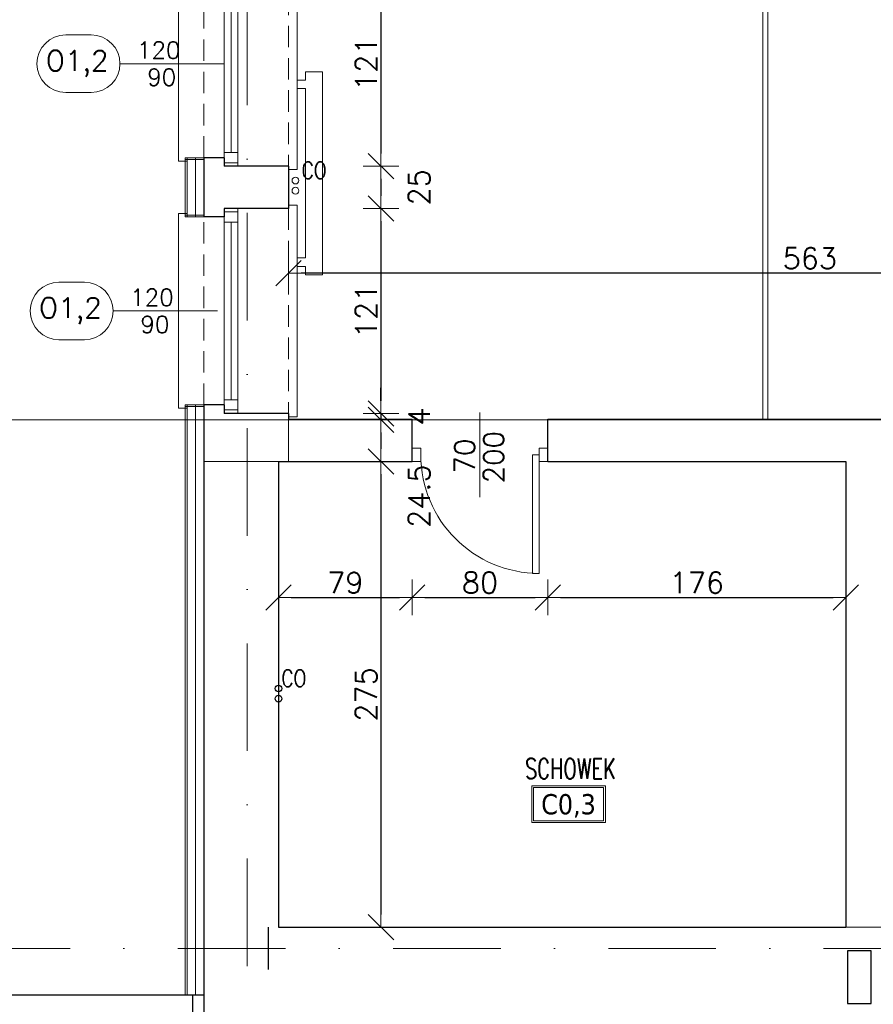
# Model space of a CAD drawing. Header units: millimetres. Extents: x 23192 to 177760, y -399809 to -79279.
# Tile 107 of 256: x 51858 to 52362, y -197460 to -196879. Entities that reach past the tile are written whole.
import ezdxf
from ezdxf.enums import TextEntityAlignment as Align

# ---------------------------------------------------------------- set-up
doc = ezdxf.new("R2010")
doc.units = ezdxf.units.MM
for name, pattern in [('6279-A-FP00$0$DASHED', [0.75, 0.5, -0.25]), ('DASHDOT', [25.4, 12.7, -6.35, 0, -6.35]), ('HIDDEN', [9.525, 6.35, -3.175])]:
    doc.linetypes.add(name, pattern=pattern)
doc.layers.get('0').update_dxf_attribs({"lineweight": 0})
for name, color, linetype, lineweight in [('!! 0_ Istn-okna', 6, 'Continuous', 13), ('!! 0_ Istn-sciany', 3, 'Continuous', 30), ('!! 0_ Istn-widok', 1, 'Continuous', 15), ('!! 0_Istn-armatura', 6, 'Continuous', 9), ('!! 0_Istn-cienka', 4, 'Continuous', 9), ('!! 0_Istn-drzwi', 1, 'Continuous', 13), ('!! 0_Opis_okna', 8, 'Continuous', 15), ('!! 0_Opis_pom', 9, 'Continuous', 13), ('!! 1_ tynk zewn  - nowy', 21, 'Continuous', 20), ('!! 2_ remont Ocieplenie', 4, 'ZIGZAG', 5), ('!! wymiary osi', 250, 'Continuous', 9), ('0-osie-liniA', 14, 'DASHDOT', 5)]:
    doc.layers.add(name, color=color, linetype=linetype, lineweight=lineweight)
doc.layers.add('!! 0_Istn-grzejniki', color=7, linetype='Continuous', lineweight=0, plot=False)
doc.layers.add('!! 0_ramki', color=66, linetype='Continuous', lineweight=9, plot=False)
doc.layers.add('!! 0_opis pionów', color=4, linetype='Continuous')
doc.layers.add('!! 1_ widok', color=4, linetype='Continuous')
doc.styles.add('ARCHETYP', font='romans.shx', dxfattribs={"height": 15})
doc.styles.add('ARIAL', font='tahoma.ttf')
doc.styles.add('TXT', font='simplex.shx')
doc.linetypes.add('ZIGZAG', pattern='A,0.00254,-5.08,[131,ltypeshp.shx,S=5.08,R=0,X=-5.08,Y=0],-10.16,[131,ltypeshp.shx,S=5.08,R=180,X=5.08,Y=0],-5.08', length=20.32254)
doc.dimstyles.new('DIM50', dxfattribs={"dimscale": 5, "dimtxt": 2.5, "dimasz": 1.5, "dimexe": 0, "dimexo": 0, "dimgap": 0.5, "dimtad": 1, "dimdec": 4, "dimrnd": 0.5, "dimdsep": 46, "dimtxsty": 'TXT', "dimblk1": 'TICK1', "dimblk2": 'TICK1', "dimsah": 1, "dimcen": 0, "dimse1": 1, "dimse2": 1, "dimclrd": 1, "dimclre": 7, "dimclrt": 9, "dimadec": 0, "dimazin": 0, "dimtfac": 1, "dimtdec": 4, "dimtmove": 2, "dimatfit": 3, "dimldrblk": 'TICK1', "dimfxl": 1, "dimtolj": 1, "dimarcsym": 0})

# ---------------------------------------------------------------- blocks, each defined once
blk = doc.blocks.new('BLOK OSI')
at = {"layer": '!! 1_ widok'}
blk.add_lwpolyline([(52004.71142, -197477.5883), (52004.71142, -197502.5883)], dxfattribs=at)
at = {"layer": '0-osie-liniA', "ltscale": 5}
for points in [[(51992.21142, -199661.23318), (51992.21142, -193642.4104)], [(51570.03302, -197490.0883), (53810.60983, -197490.0883)]]:
    blk.add_lwpolyline(points, dxfattribs=at)
blk = doc.blocks.new('1_ok-opis')
blk.add_line((0, 111.61), (0, 50))
for points in [[(-17, 128.61), (-17, 143.61)], [(17, 128.61), (17, 143.61)]]:
    blk.add_lwpolyline(points)
for centre, start, end in [((0, 143.61), 0, 180), ((0, 128.61), 180, 0)]:
    blk.add_arc(centre, 17, start, end)
at = {"style": 'ARCHETYP'}
for tag, height, rotation, p in [('NR', 12, 90, (0, 136.9)), ('NR', 12, 270, (0, 136.9)), ('SZEROKOŚĆ', 10, 270, (8, 78.29)), ('SZEROKOŚĆ', 10, 90, (-8, 78.29)), ('WYSOKOŚĆ', 10, 270, (-8, 78.29)), ('WYSOKOŚĆ', 10, 90, (8, 78.29))]:
    blk.add_attdef(tag, text='', height=height, rotation=rotation, dxfattribs=at).set_placement(p, align=Align.MIDDLE)
blk = doc.blocks.new('TICK1')
at = {"color": 2}
blk.add_line((-1, -1), (1, 1), dxfattribs=at)
at = {"color": 0}
for p, q in [((0, -1.4), (0, 1.4)), ((0, 0), (-1, 0))]:
    blk.add_line(p, q, dxfattribs=at)
blk = doc.blocks.new('*D2511')
at = {"layer": '!! wymiary osi', "color": 1, "lineweight": -2, "transparency": 16777216}
blk.add_line((51709.45, -197122.34), (51709.45, -197133.5), dxfattribs=at)
at = {"layer": 'DEFPOINTS', "color": 0, "transparency": 16777216}
for p in [(52016.71, -197114.84), (51709.45, -197141), (52010.71, -197141)]:
    blk.add_point(p, dxfattribs=at)
at = {"layer": '!! wymiary osi', "color": 1, "lineweight": -2, "transparency": 16777216, "xscale": 7.5, "yscale": 7.5, "zscale": 7.5}
for p, rotation in [((51709.45, -197114.84), 90), ((51709.45, -197141), 270)]:
    blk.add_blockref('TICK1', p, dxfattribs=dict(at, rotation=rotation))
at = {"layer": '!! wymiary osi', "color": 9, "transparency": 16777216, "insert": (51700.7, -197127.92), "char_height": 12.5, "attachment_point": 5, "rotation": 90, "style": 'TXT'}
blk.add_mtext('\\A1;26', dxfattribs=at)
blk = doc.blocks.new('*D2512')
at = {"layer": '!! wymiary osi', "color": 1, "lineweight": -2, "transparency": 16777216}
blk.add_line((51709.45, -197148.5), (51709.45, -197407.09), dxfattribs=at)
at = {"layer": 'DEFPOINTS', "color": 0, "transparency": 16777216}
for p in [(52010.71, -197141), (51709.45, -197414.59), (52010.71, -197414.59)]:
    blk.add_point(p, dxfattribs=at)
at = {"layer": '!! wymiary osi', "color": 1, "lineweight": -2, "transparency": 16777216, "xscale": 7.5, "yscale": 7.5, "zscale": 7.5}
for p, rotation in [((51709.45, -197141), 90), ((51709.45, -197414.59), 270)]:
    blk.add_blockref('TICK1', p, dxfattribs=dict(at, rotation=rotation))
at = {"layer": '!! wymiary osi', "color": 9, "transparency": 16777216, "insert": (51700.7, -197277.8), "char_height": 12.5, "attachment_point": 5, "rotation": 90, "style": 'TXT'}
blk.add_mtext('\\A1;273.5', dxfattribs=at)
blk = doc.blocks.new('*D2513')
at = {"layer": '!! wymiary osi', "color": 1, "lineweight": -2, "transparency": 16777216}
blk.add_line((51709.45, -197422.09), (51709.45, -197453.09), dxfattribs=at)
at = {"layer": 'DEFPOINTS', "color": 0, "transparency": 16777216}
for p in [(52010.71, -197414.59), (51709.45, -197460.59), (52010.71, -197460.59)]:
    blk.add_point(p, dxfattribs=at)
at = {"layer": '!! wymiary osi', "color": 1, "lineweight": -2, "transparency": 16777216, "xscale": 7.5, "yscale": 7.5, "zscale": 7.5}
for p, rotation in [((51709.45, -197414.59), 90), ((51709.45, -197460.59), 270)]:
    blk.add_blockref('TICK1', p, dxfattribs=dict(at, rotation=rotation))
at = {"layer": '!! wymiary osi', "color": 9, "transparency": 16777216, "insert": (51700.7, -197437.59), "char_height": 12.5, "attachment_point": 5, "rotation": 90, "style": 'TXT'}
blk.add_mtext('\\A1;46', dxfattribs=at)
blk = doc.blocks.new('*D2531')
at = {"layer": '!! wymiary osi', "color": 1, "lineweight": -2, "transparency": 16777216}
blk.add_line((52071.25, -196851.59), (52071.25, -196957.59), dxfattribs=at)
at = {"layer": 'DEFPOINTS', "color": 0, "transparency": 16777216}
for p in [(52016.71, -196844.09), (52016.71, -196965.09), (52071.25, -196965.09)]:
    blk.add_point(p, dxfattribs=at)
at = {"layer": '!! wymiary osi', "color": 1, "lineweight": -2, "transparency": 16777216, "xscale": 7.5, "yscale": 7.5, "zscale": 7.5}
for p, rotation in [((52071.25, -196844.09), 90), ((52071.25, -196965.09), 270)]:
    blk.add_blockref('TICK1', p, dxfattribs=dict(at, rotation=rotation))
at = {"layer": '!! wymiary osi', "color": 9, "transparency": 16777216, "insert": (52062.5, -196904.59), "char_height": 12.5, "attachment_point": 5, "rotation": 90, "style": 'TXT'}
blk.add_mtext('\\A1;121', dxfattribs=at)
blk = doc.blocks.new('*D2532')
at = {"layer": '!! wymiary osi', "color": 1, "lineweight": -2, "transparency": 16777216}
blk.add_line((52071.25, -196972.59), (52071.25, -196982.59), dxfattribs=at)
at = {"layer": 'DEFPOINTS', "color": 0, "transparency": 16777216}
for p in [(52016.71, -196965.09), (52016.71, -196990.09), (52071.25, -196990.09)]:
    blk.add_point(p, dxfattribs=at)
at = {"layer": '!! wymiary osi', "color": 1, "lineweight": -2, "transparency": 16777216, "xscale": 7.5, "yscale": 7.5, "zscale": 7.5}
for p, rotation in [((52071.25, -196965.09), 90), ((52071.25, -196990.09), 270)]:
    blk.add_blockref('TICK1', p, dxfattribs=dict(at, rotation=rotation))
at = {"layer": '!! wymiary osi', "color": 9, "transparency": 16777216, "insert": (52093.75, -196977.59), "char_height": 12.5, "attachment_point": 5, "rotation": 90, "style": 'TXT'}
blk.add_mtext('\\A1;25', dxfattribs=at)
blk = doc.blocks.new('*D2533')
at = {"layer": '!! wymiary osi', "color": 1, "lineweight": -2, "transparency": 16777216}
blk.add_line((52071.25, -196997.59), (52071.25, -197103.59), dxfattribs=at)
at = {"layer": 'DEFPOINTS', "color": 0, "transparency": 16777216}
for p in [(52016.71, -196990.09), (52016.71, -197111.09), (52071.25, -197111.09)]:
    blk.add_point(p, dxfattribs=at)
at = {"layer": '!! wymiary osi', "color": 1, "lineweight": -2, "transparency": 16777216, "xscale": 7.5, "yscale": 7.5, "zscale": 7.5}
for p, rotation in [((52071.25, -196990.09), 90), ((52071.25, -197111.09), 270)]:
    blk.add_blockref('TICK1', p, dxfattribs=dict(at, rotation=rotation))
at = {"layer": '!! wymiary osi', "color": 9, "transparency": 16777216, "insert": (52062.5, -197050.59), "char_height": 12.5, "attachment_point": 5, "rotation": 90, "style": 'TXT'}
blk.add_mtext('\\A1;121', dxfattribs=at)
blk = doc.blocks.new('*D2534')
at = {"layer": '!! wymiary osi', "color": 1, "lineweight": -2, "transparency": 16777216}
for p, q in [((52071.25, -197103.59), (52071.25, -197096.09)), ((52071.25, -197111.09), (52071.25, -197114.84)), ((52071.25, -197122.34), (52071.25, -197129.84))]:
    blk.add_line(p, q, dxfattribs=at)
at = {"layer": 'DEFPOINTS', "color": 0, "transparency": 16777216}
for p in [(52016.71, -197111.09), (52016.71, -197114.84), (52071.25, -197114.84)]:
    blk.add_point(p, dxfattribs=at)
at = {"layer": '!! wymiary osi', "color": 1, "lineweight": -2, "transparency": 16777216, "xscale": 7.5, "yscale": 7.5, "zscale": 7.5}
for p, rotation in [((52071.25, -197111.09), 270), ((52071.25, -197114.84), 90)]:
    blk.add_blockref('TICK1', p, dxfattribs=dict(at, rotation=rotation))
at = {"layer": '!! wymiary osi', "color": 9, "transparency": 16777216, "insert": (52093.75, -197112.96), "char_height": 12.5, "attachment_point": 5, "rotation": 90, "style": 'TXT'}
blk.add_mtext('\\A1;4', dxfattribs=at)
blk = doc.blocks.new('*D2535')
at = {"layer": '!! wymiary osi', "color": 1, "lineweight": -2, "transparency": 16777216}
blk.add_line((52018.21, -197219.8), (52082.21, -197219.8), dxfattribs=at)
at = {"layer": 'DEFPOINTS', "color": 0, "transparency": 16777216}
for p in [(52010.71, -197179.15), (52089.71, -197179.15), (52089.71, -197219.8)]:
    blk.add_point(p, dxfattribs=at)
at = {"layer": '!! wymiary osi', "color": 1, "lineweight": -2, "transparency": 16777216, "xscale": 7.5, "yscale": 7.5, "zscale": 7.5, "rotation": 180}
blk.add_blockref('TICK1', (52010.71, -197219.8), dxfattribs=at)
at = {"layer": '!! wymiary osi', "color": 1, "lineweight": -2, "transparency": 16777216, "xscale": 7.5, "yscale": 7.5, "zscale": 7.5}
blk.add_blockref('TICK1', (52089.71, -197219.8), dxfattribs=at)
at = {"layer": '!! wymiary osi', "color": 9, "transparency": 16777216, "insert": (52050.21, -197211.05), "char_height": 12.5, "attachment_point": 5, "style": 'TXT'}
blk.add_mtext('\\A1;79', dxfattribs=at)
blk = doc.blocks.new('*D2536')
at = {"layer": '!! wymiary osi', "color": 1, "lineweight": -2, "transparency": 16777216}
blk.add_line((52097.21, -197219.8), (52162.21, -197219.8), dxfattribs=at)
at = {"layer": 'DEFPOINTS', "color": 0, "transparency": 16777216}
for p in [(52089.71, -197179.15), (52169.71, -197177.73), (52169.71, -197219.8)]:
    blk.add_point(p, dxfattribs=at)
at = {"layer": '!! wymiary osi', "color": 1, "lineweight": -2, "transparency": 16777216, "xscale": 7.5, "yscale": 7.5, "zscale": 7.5, "rotation": 180}
blk.add_blockref('TICK1', (52089.71, -197219.8), dxfattribs=at)
at = {"layer": '!! wymiary osi', "color": 1, "lineweight": -2, "transparency": 16777216, "xscale": 7.5, "yscale": 7.5, "zscale": 7.5}
blk.add_blockref('TICK1', (52169.71, -197219.8), dxfattribs=at)
at = {"layer": '!! wymiary osi', "color": 9, "transparency": 16777216, "insert": (52129.71, -197211.05), "char_height": 12.5, "attachment_point": 5, "style": 'TXT'}
blk.add_mtext('\\A1;80', dxfattribs=at)
blk = doc.blocks.new('*D2537')
at = {"layer": '!! wymiary osi', "color": 1, "lineweight": -2, "transparency": 16777216}
blk.add_line((52177.21, -197219.8), (52338.21, -197219.8), dxfattribs=at)
at = {"layer": 'DEFPOINTS', "color": 0, "transparency": 16777216}
for p in [(52169.71, -197177.73), (52345.71, -197177.73), (52345.71, -197219.8)]:
    blk.add_point(p, dxfattribs=at)
at = {"layer": '!! wymiary osi', "color": 1, "lineweight": -2, "transparency": 16777216, "xscale": 7.5, "yscale": 7.5, "zscale": 7.5, "rotation": 180}
blk.add_blockref('TICK1', (52169.71, -197219.8), dxfattribs=at)
at = {"layer": '!! wymiary osi', "color": 1, "lineweight": -2, "transparency": 16777216, "xscale": 7.5, "yscale": 7.5, "zscale": 7.5}
blk.add_blockref('TICK1', (52345.71, -197219.8), dxfattribs=at)
at = {"layer": '!! wymiary osi', "color": 9, "transparency": 16777216, "insert": (52257.71, -197211.05), "char_height": 12.5, "attachment_point": 5, "style": 'TXT'}
blk.add_mtext('\\A1;176', dxfattribs=at)
blk = doc.blocks.new('*D2547')
at = {"layer": '!! wymiary osi', "color": 1, "lineweight": -2, "transparency": 16777216}
blk.add_line((52572.21, -197028.24), (52024.21, -197028.24), dxfattribs=at)
at = {"layer": 'DEFPOINTS', "color": 0, "transparency": 16777216}
for p in [(52016.71, -197028.24), (52016.71, -197114.59), (52579.71, -197114.59)]:
    blk.add_point(p, dxfattribs=at)
at = {"layer": '!! wymiary osi', "color": 1, "lineweight": -2, "transparency": 16777216, "xscale": 7.5, "yscale": 7.5, "zscale": 7.5, "rotation": 180}
blk.add_blockref('TICK1', (52016.71, -197028.24), dxfattribs=at)
at = {"layer": '!! wymiary osi', "color": 1, "lineweight": -2, "transparency": 16777216, "xscale": 7.5, "yscale": 7.5, "zscale": 7.5}
blk.add_blockref('TICK1', (52579.71, -197028.24), dxfattribs=at)
at = {"layer": '!! wymiary osi', "color": 9, "transparency": 16777216, "insert": (52324.48, -197019.49), "char_height": 12.5, "attachment_point": 5, "style": 'TXT'}
blk.add_mtext('\\A1;563', dxfattribs=at)
blk = doc.blocks.new('*D2620')
at = {"layer": '!! wymiary osi', "color": 1, "lineweight": -2, "transparency": 16777216}
blk.add_line((52071.25, -197122.34), (52071.25, -197132.09), dxfattribs=at)
at = {"layer": 'DEFPOINTS', "color": 0, "transparency": 16777216}
for p in [(52016.71, -197114.84), (52016.71, -197139.59), (52071.25, -197139.59)]:
    blk.add_point(p, dxfattribs=at)
at = {"layer": '!! wymiary osi', "color": 1, "lineweight": -2, "transparency": 16777216, "xscale": 7.5, "yscale": 7.5, "zscale": 7.5}
for p, rotation in [((52071.25, -197114.84), 90), ((52071.25, -197139.59), 270)]:
    blk.add_blockref('TICK1', p, dxfattribs=dict(at, rotation=rotation))
at = {"layer": '!! wymiary osi', "color": 9, "transparency": 16777216, "insert": (52093.75, -197159.97), "char_height": 12.5, "attachment_point": 5, "rotation": 90, "style": 'TXT'}
blk.add_mtext('\\A1;24.5', dxfattribs=at)
blk = doc.blocks.new('*D2621')
at = {"layer": '!! wymiary osi', "color": 1, "lineweight": -2, "transparency": 16777216}
blk.add_line((52071.25, -197147.09), (52071.25, -197407.09), dxfattribs=at)
at = {"layer": 'DEFPOINTS', "color": 0, "transparency": 16777216}
for p in [(52016.71, -197139.59), (52010.71, -197414.59), (52071.25, -197414.59)]:
    blk.add_point(p, dxfattribs=at)
at = {"layer": '!! wymiary osi', "color": 1, "lineweight": -2, "transparency": 16777216, "xscale": 7.5, "yscale": 7.5, "zscale": 7.5}
for p, rotation in [((52071.25, -197139.59), 90), ((52071.25, -197414.59), 270)]:
    blk.add_blockref('TICK1', p, dxfattribs=dict(at, rotation=rotation))
at = {"layer": '!! wymiary osi', "color": 9, "transparency": 16777216, "insert": (52062.5, -197277.09), "char_height": 12.5, "attachment_point": 5, "rotation": 90, "style": 'TXT'}
blk.add_mtext('\\A1;275', dxfattribs=at)

msp = doc.modelspace()

# ---------------------------------------------------------------- linework, layer by layer
at = {"layer": '!! 0_ Istn-okna'}
for points in [[(51978.71142, -196844.0883), (51978.71142, -196965.0883)], [(51986.71142, -196844.0883), (51986.71142, -196965.0883)], [(51982.71142, -196852.0883), (51982.71142, -196957.0883)], [(51978.71142, -196990.0883), (51978.71142, -197111.0883)], [(51986.71142, -196990.0883), (51986.71142, -197111.0883)], [(51982.71142, -196998.0883), (51982.71142, -197103.0883)]]:
    msp.add_lwpolyline(points, dxfattribs=at)
for points in [[(51978.71142, -196957.0883), (51978.71142, -196963.0883), (51986.71142, -196963.0883), (51986.71142, -196957.0883)], [(51978.71142, -196992.0883), (51978.71142, -196998.0883), (51986.71142, -196998.0883), (51986.71142, -196992.0883)], [(51978.71142, -197103.0883), (51978.71142, -197109.0883), (51986.71142, -197109.0883), (51986.71142, -197103.0883)]]:
    msp.add_lwpolyline(points, close=True, dxfattribs=at)
at = {"layer": '!! 0_ Istn-sciany'}
for points in [[(51966.71142, -196960.0883), (51966.71142, -196995.0883)], [(51978.71142, -196960.0883), (51966.71142, -196960.0883)], [(51978.71142, -196960.0883), (51978.71142, -196965.0883)], [(52016.71142, -196965.0883), (51978.71142, -196965.0883)], [(52016.71142, -196965.0883), (52016.71142, -196990.0883)], [(51978.71142, -196990.0883), (51978.71142, -196995.0883)], [(52016.71142, -196990.0883), (51978.71142, -196990.0883)], [(51978.71142, -196995.0883), (51966.71142, -196995.0883)], [(51978.71142, -197106.0883), (51966.71142, -197106.0883)], [(51966.71142, -197106.0883), (51966.71142, -197511.5883)], [(51978.71142, -197106.0883), (51978.71142, -197111.0883)], [(52016.71142, -197111.0883), (51978.71142, -197111.0883)], [(52016.71142, -197111.0883), (52016.71142, -197114.5883)], [(52016.71142, -197114.5883), (52089.71142, -197114.5883)], [(52089.71142, -197139.5883), (52089.71142, -197114.5883)], [(52169.71142, -197114.5883), (52179.71142, -197114.5883)], [(52169.71142, -197139.5883), (52169.71142, -197114.5883)], [(52179.71142, -197114.5883), (52579.71142, -197114.5883)], [(52010.71142, -197139.5883), (52089.71142, -197139.5883)], [(52010.71142, -197139.5883), (52010.71142, -197414.5883)], [(52169.71142, -197139.5883), (52345.71142, -197139.5883)], [(52345.71142, -197139.5883), (52345.71142, -197414.5883)], [(52010.71142, -197414.5883), (52345.71142, -197414.5883)], [(51764.71142, -197454.5883), (51960.71142, -197454.5883)], [(51960.21142, -197511.5883), (51960.21142, -197454.5883)]]:
    msp.add_lwpolyline(points, dxfattribs=at)
msp.add_lwpolyline([(52346.71142, -197459.5883), (52360.71142, -197459.5883), (52360.71142, -197428.5883), (52346.71142, -197428.5883)], close=True, dxfattribs=at)
at = {"layer": '!! 0_ Istn-sciany', "linetype": '6279-A-FP00$0$DASHED', "ltscale": 100}
msp.add_lwpolyline([(49161.71142, -198251.5883), (49238.71142, -198251.5883), (49238.71142, -197454.5883), (51966.71142, -197454.5883)], dxfattribs=at)
at = {"layer": '!! 0_ Istn-widok'}
for p, q in [((52296.71142, -196848.5883), (52296.71142, -197114.5883)), ((52299.71142, -196848.5883), (52299.71142, -197114.5883))]:
    msp.add_line(p, q, dxfattribs=at)
for points in [[(52021.71142, -196842.0883), (52021.71142, -196967.0883)], [(51951.71142, -196962.0883), (51951.71142, -196847.0883)], [(51956.71142, -196962.0883), (51951.71142, -196962.0883)], [(52016.71142, -196967.0883), (52021.71142, -196967.0883)], [(52016.71142, -196988.0883), (52021.71142, -196988.0883)], [(52021.71142, -196988.0883), (52021.71142, -197113.0883)], [(51951.71142, -197108.0883), (51951.71142, -196993.0883)], [(51956.71142, -196993.0883), (51951.71142, -196993.0883)], [(51956.71142, -197108.0883), (51951.71142, -197108.0883)], [(52016.71142, -197113.0883), (52021.71142, -197113.0883)], [(52016.71142, -197114.5883), (52016.71142, -197139.5883)], [(52010.71142, -197139.5883), (51966.71142, -197139.5883)], [(52345.71142, -197414.5883), (52370.71142, -197414.5883)]]:
    msp.add_lwpolyline(points, dxfattribs=at)
at = {"layer": '!! 0_Istn-armatura'}
for centre in [(52020.71142, -196973.5883), (52020.71142, -196979.5883)]:
    msp.add_circle(centre, 2, dxfattribs=at)
at = {"layer": '!! 0_Istn-cienka', "linetype": 'HIDDEN', "ltscale": 2}
for points in [[(51966.71142, -196960.0883), (51966.71142, -196849.0883)], [(52016.71142, -196844.0883), (52016.71142, -196965.0883)], [(52016.71142, -196990.0883), (52016.71142, -197111.0883)], [(51966.71142, -197106.0883), (51966.71142, -196995.0883)]]:
    msp.add_lwpolyline(points, dxfattribs=at)
at = {"layer": '!! 0_Istn-drzwi'}
msp.add_lwpolyline([(52129.71142, -197110.5883), (52129.71142, -197160.5883)], dxfattribs=at)
for points in [[(52094.71142, -197131.5883), (52089.71142, -197131.5883), (52089.71142, -197139.5883), (52094.71142, -197139.5883)], [(52164.71142, -197131.5883), (52169.71142, -197131.5883), (52169.71142, -197139.5883), (52164.71142, -197139.5883)], [(52160.71142, -197205.5883), (52160.71142, -197135.5883), (52164.71142, -197135.5883), (52164.71142, -197205.5883)]]:
    msp.add_lwpolyline(points, close=True, dxfattribs=at)
msp.add_arc((52164.71142, -197135.5883), 70, 180.00000004, 270.00000004, dxfattribs=at)
at = {"layer": '!! 0_Istn-grzejniki'}
msp.add_lwpolyline([(52021.71142, -196914.29361), (52026.71142, -196914.29361), (52026.71142, -196909.29361), (52036.71142, -196909.29361), (52036.71142, -197029.29361), (52026.71142, -197029.29361), (52026.71142, -197024.29361), (52021.71142, -197024.29361), (52021.71142, -197019.29361), (52026.71142, -197019.29361), (52026.71142, -196919.29361), (52021.71142, -196919.29361)], close=True, dxfattribs=at)
at = {"layer": '!! 0_opis pionów'}
for centre in [(52010.71142, -197273.5883), (52010.71142, -197279.5883)]:
    msp.add_circle(centre, 2, dxfattribs=at)
at = {"layer": '!! 0_Opis_pom', "ltscale": 0.7}
for points in [[(52160.22562, -197352.80176), (52203.74562, -197352.80176), (52203.74562, -197331.04176), (52160.22562, -197331.04176)], [(52161.31362, -197351.71376), (52202.65762, -197351.71376), (52202.65762, -197332.12976), (52161.31362, -197332.12976)]]:
    msp.add_lwpolyline(points, close=True, dxfattribs=at)
at = {"layer": '!! 0_ramki'}
msp.add_lwpolyline([(48565.42916, -197114.84055), (52765.42916, -197114.84055), (52765.42916, -200084.84055), (48565.42916, -200084.84055)], close=True, dxfattribs=at)
at = {"layer": '!! 1_ tynk zewn  - nowy'}
for points in [[(51955.71142, -196960.0883), (51955.71142, -196995.0883)], [(51966.71142, -196960.0883), (51955.71142, -196960.0883)], [(51966.71142, -196961.0883), (51955.71142, -196961.0883)], [(51956.71142, -196960.0883), (51956.71142, -196995.0883)], [(51966.71142, -196994.0883), (51955.71142, -196994.0883)], [(51966.71142, -196995.0883), (51955.71142, -196995.0883)], [(51955.71142, -197106.0883), (51955.71142, -197454.5883)], [(51966.71142, -197106.0883), (51955.71142, -197106.0883)], [(51966.71142, -197107.0883), (51955.71142, -197107.0883)], [(51956.71142, -197106.0883), (51956.71142, -197454.5883)]]:
    msp.add_lwpolyline(points, dxfattribs=at)
at = {"layer": '!! 2_ remont Ocieplenie', "linetype": 'ZIGZAG', "ltscale": 0.75}
for points in [[(51961.71142, -196960.0883), (51961.71142, -196995.0883)], [(51961.71142, -197106.0883), (51961.71142, -197454.5883)]]:
    msp.add_lwpolyline(points, dxfattribs=at)

# ---------------------------------------------------------------- block references
at = {"layer": '!! 0_Opis_okna'}
ref = msp.add_blockref('1_ok-opis', (52028.71142, -196904.5883), dxfattribs=dict(at, rotation=89.99999999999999))
ref.add_attrib('SZEROKOŚĆ', '120', dxfattribs={"layer": '0', "height": 10, "style": 'ARCHETYP'}).set_placement((51939.99102, -196896.5883), align=Align.MIDDLE)
ref.add_attrib('WYSOKOŚĆ', '90', dxfattribs={"layer": '0', "height": 10, "style": 'ARCHETYP'}).set_placement((51941.76447, -196912.5883), align=Align.MIDDLE)
ref.add_attrib('NR', 'O1,2', dxfattribs={"layer": '0', "height": 12, "style": 'ARCHETYP'}).set_placement((51891.80998, -196904.5883), align=Align.MIDDLE)
ref = msp.add_blockref('1_ok-opis', (52024.71142, -197050.5883), dxfattribs=dict(at, rotation=89.99999999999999))
ref.add_attrib('SZEROKOŚĆ', '120', dxfattribs={"layer": '0', "height": 10, "style": 'ARCHETYP'}).set_placement((51935.99102, -197042.5883), align=Align.MIDDLE)
ref.add_attrib('WYSOKOŚĆ', '90', dxfattribs={"layer": '0', "height": 10, "style": 'ARCHETYP'}).set_placement((51937.76447, -197058.5883), align=Align.MIDDLE)
ref.add_attrib('NR', 'O1,2', dxfattribs={"layer": '0', "height": 12, "style": 'ARCHETYP'}).set_placement((51887.80998, -197050.5883), align=Align.MIDDLE)
at = {"layer": '!! wymiary osi'}
msp.add_blockref('BLOK OSI', (0, 63), dxfattribs=at)

# ---------------------------------------------------------------- texts
at = {"layer": '!! 0_Istn-armatura', "style": 'ARCHETYP', "width": 0.8}
msp.add_text('CO', height=10, rotation=0.00000004, dxfattribs=at).set_placement((52024.41141, -196972.55816))
at = {"layer": '!! 0_Istn-drzwi', "color": 8, "style": 'ARCHETYP'}
for s, p in [('200', (52143.85856, -197152.39238)), ('70', (52126.71142, -197146.61111))]:
    msp.add_text(s, height=12, rotation=89.99999996, dxfattribs=at).set_placement(p)
at = {"layer": '!! 0_opis pionów', "style": 'ARCHETYP', "width": 0.8}
msp.add_text('CO', height=10, rotation=0.00000004, dxfattribs=at).set_placement((52012.43181, -197272.55816))
at = {"layer": '!! 0_Opis_pom', "ltscale": 0.7, "style": 'TXT', "width": 0.7}
msp.add_text('SCHOWEK', height=12, dxfattribs=at).set_placement((52183.10075, -197326.99544), align=Align.CENTER)
at = {"layer": '!! 0_Opis_pom', "ltscale": 0.7, "style": 'ARIAL'}
msp.add_attdef('C0,3', text='', height=11.968, dxfattribs=at).set_placement((52181.98562, -197341.92176), align=Align.MIDDLE_CENTER)

# ---------------------------------------------------------------- dimensions: what is measured, and where the dimension line sits
at = {"layer": '!! wymiary osi'}
for base, p1, p2, picture, middle in [((52071.25397, -196965.0883), (52016.71142, -196844.0883), (52016.71142, -196965.0883), '*D2531', (52062.50397, -196904.5883)), ((52071.25397, -196990.0883), (52016.71142, -196965.0883), (52016.71142, -196990.0883), '*D2532', (52093.75397, -196977.5883)), ((52071.25397, -197111.0883), (52016.71142, -196990.0883), (52016.71142, -197111.0883), '*D2533', (52062.50397, -197050.5883)), ((52071.253966, -197114.840548), (52016.711424, -197111.088303), (52016.711424, -197114.840548), '*D2534', (52093.753966, -197112.964426)), ((51709.45396, -197141.00238), (52016.71142, -197114.84055), (52010.71142, -197141.00238), '*D2511', (51700.70396, -197127.92146)), ((51709.45396, -197414.5883), (52010.71142, -197141.00238), (52010.71142, -197414.5883), '*D2512', (51700.70396, -197277.79534)), ((52071.25397, -197414.5883), (52016.71142, -197139.5883), (52010.71142, -197414.5883), '*D2621', (52062.50397, -197277.0883)), ((51709.45396, -197460.5883), (52010.71142, -197414.5883), (52010.71142, -197460.5883), '*D2513', (51700.70396, -197437.5883))]:
    dim = msp.add_linear_dim(base=base, p1=p1, p2=p2, angle=90, dimstyle='DIM50', dxfattribs=at)
    dim.commit()
    dim.dimension.update_dxf_attribs({"geometry": picture, "text_midpoint": middle})
dim = msp.add_linear_dim(base=(52016.71142, -197028.24124), p1=(52579.71142, -197114.5883), p2=(52016.71142, -197114.5883), dimstyle='DIM50', dxfattribs=at)
dim.commit()
dim.dimension.update_dxf_attribs({"geometry": '*D2547', "text_midpoint": (52324.47739, -197019.49124), "dimtype": 160})
dim = msp.add_linear_dim(base=(52071.253966, -197139.588303), p1=(52016.711424, -197114.840548), p2=(52016.711424, -197139.588303), angle=90, dimstyle='DIM50', dxfattribs=at)
dim.commit()
dim.dimension.update_dxf_attribs({"geometry": '*D2620', "text_midpoint": (52093.753966, -197159.974018), "dimtype": 160})
for base, p1, p2, picture, middle in [((52089.71142, -197219.79767), (52010.71142, -197179.14596), (52089.71142, -197179.14596), '*D2535', (52050.21142, -197211.04767)), ((52169.71142, -197219.79767), (52089.71142, -197179.14596), (52169.71142, -197177.73188), '*D2536', (52129.71142, -197211.04767)), ((52345.71142, -197219.79767), (52169.71142, -197177.73188), (52345.71142, -197177.73188), '*D2537', (52257.71142, -197211.04767))]:
    dim = msp.add_linear_dim(base=base, p1=p1, p2=p2, dimstyle='DIM50', dxfattribs=at)
    dim.commit()
    dim.dimension.update_dxf_attribs({"geometry": picture, "text_midpoint": middle})

doc.saveas('drawing.dxf')
